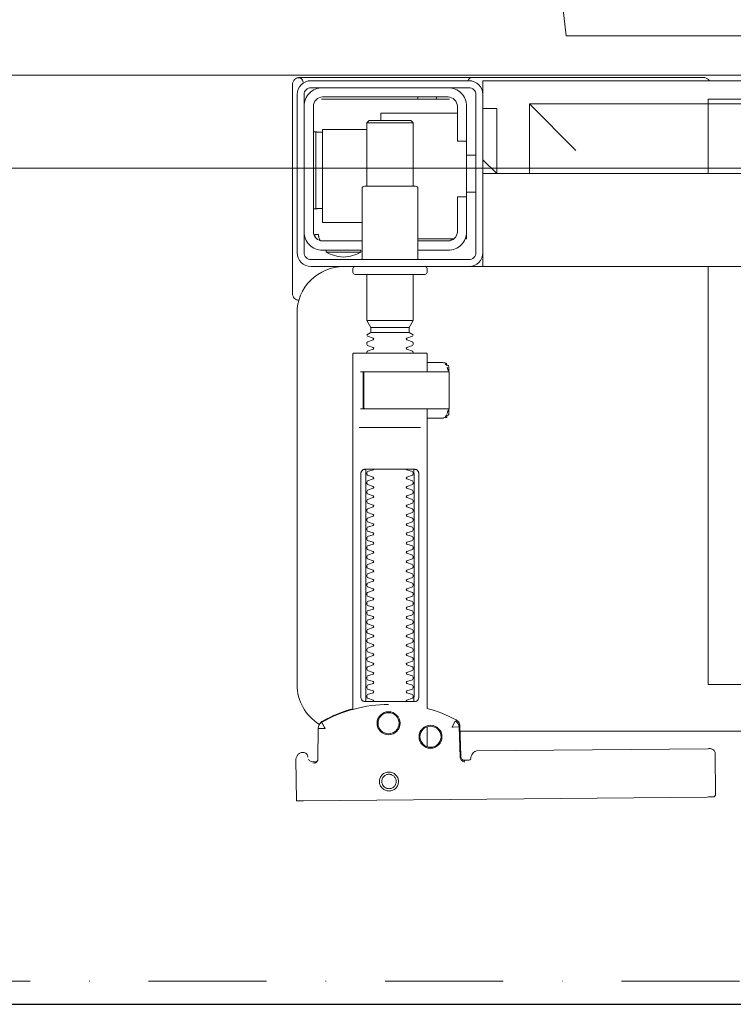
# Model space of a CAD drawing. Header units: millimetres. Extents: x -1893473 to 942156, y -568027 to 942944.
# Tile 204 of 256: x 152219 to 152373, y -464744 to -464532. Entities that reach past the tile are written whole.
import ezdxf
from ezdxf.enums import TextEntityAlignment as Align

# ---------------------------------------------------------------- set-up
doc = ezdxf.new("R2010")
doc.units = ezdxf.units.MM
doc.header["$LTSCALE"] = 0.2
doc.linetypes.add('DASHDOT', pattern=[25.4, 12.7, -6.35, 0, -6.35])
doc.layers.get('0').update_dxf_attribs({"lineweight": 0})
for name, color, linetype, lineweight in [('!! 0_ Istn-sciany', 7, 'Continuous', 30), ('!! 0_Opis_pom', 9, 'Continuous', 13), ('!! 0_Osie', 1, 'DASHDOT', 13), ('!! 1_OPIS POM NOWE', 140, 'Continuous', 5), ('!! 2 ZABUDOWA GK-MDF', 54, 'Continuous', 13), ('!! 2_wypos-sanitarne', 240, 'Continuous', 9), ('P-Opis nadproża', 150, 'Continuous', 9), ('P-Osie', 1, 'DASHDOT', 18)]:
    doc.layers.add(name, color=color, linetype=linetype, lineweight=lineweight)
doc.layers.add('!!_@ wypos sanit nd', color=7, linetype='Continuous', lineweight=0, plot=False)
doc.styles.add('ARIAL', font='tahoma.ttf')

# ---------------------------------------------------------------- blocks, each defined once
blk = doc.blocks.new('A$C5ec76950')
at = {"lineweight": 0}
for p, q in [((-142.1, 0), (142.1, 0)), ((142.1, 0), (171.53, -257.05))]:
    blk.add_line(p, q, dxfattribs=at)
blk = doc.blocks.new('A$Cff2eaf8b')
for points in [[(0.16424, 0.07378), (0.16327, 0.07377), (0.16304, 0.07374), (0.16282, 0.07366), (0.16262, 0.07353), (0.16265, 0.07357), (0.16258, 0.07337), (0.16257, 0.07317, -0.157432), (0.16238, 0.07258), (0.1621, 0.07218, -0.241147), (0.16129, 0.07175), (0.1115, 0.07128), (0.11133, 0.07127), (0.11119, 0.07127), (0.11107, 0.07127), (0.11094, 0.07128), (0.11078, 0.0713), (0.11062, 0.07135), (0.11047, 0.07143), (0.11033, 0.07153), (0.11022, 0.07165), (0.11012, 0.07179), (0.11005, 0.07194), (0.11001, 0.0721), (0.10999, 0.07227), (0.10995, 0.08127), (0.11022, 0.08166)], [(0.19647, 0.0744), (0.19626, 0.07438), (0.19604, 0.0743), (0.19585, 0.07417), (0.19566, 0.07396, 0.132231), (0.19551, 0.07346), (0.19546, 0.06691)], [(0.19768, 0.0731, 0.415336), (0.19869, 0.07211)], [(0.19885, 0.07212), (0.19898, 0.07212), (0.19912, 0.07213), (0.19927, 0.07216), (0.1994, 0.07222), (0.19953, 0.07229), (0.19965, 0.07238), (0.19975, 0.07248), (0.20007, 0.07294, 0.158481), (0.20025, 0.07353)], [(0.18031, 0.06175, 0.125713), (0.19466, 0.06556, 0.121439), (0.19519, 0.06605, -0.262119), (0.2, 0.0575), (0.2, -0.0225, -0.414214), (0.19, -0.0325), (0.18751, -0.0325, 0.405519), (0.188, -0.032), (0.188, -0.0313, 0.414214), (0.1875, -0.0308), (0.1725, -0.0308, 0.414214), (0.172, -0.0313), (0.172, -0.032, 0.405519), (0.17249, -0.0325, 0.001664), (0.15993, -0.0325)], [(0.172, -0.00986), (0.172, -0.01366, 0.414214), (0.1722, -0.01386), (0.18462, -0.01386), (0.1878, -0.01386, 0.414214), (0.188, -0.01366), (0.188, 0.06267), (0.18885, 0.06292), (0.18969, 0.06319), (0.19052, 0.0635), (0.19134, 0.06382), (0.19215, 0.06417), (0.19295, 0.06454), (0.19374, 0.06494), (0.19456, 0.06538), (0.19464, 0.06544), (0.19473, 0.0655), (0.19481, 0.06557), (0.19488, 0.06564), (0.19495, 0.06572), (0.19502, 0.06581)], [(0.17647, 0.01114, 0.182836), (0.17636, 0.01123), (0.17515, 0.01163, 0.050055), (0.175, 0.0119), (0.175, 0.01218, 0.050055), (0.17515, 0.01244), (0.17636, 0.01285, 0.719897), (0.17636, 0.01323), (0.17515, 0.01363, 0.050055), (0.175, 0.0139), (0.175, 0.01418, 0.050055), (0.17515, 0.01444), (0.17636, 0.01485, 0.719897), (0.17636, 0.01523), (0.17515, 0.01563, 0.050055), (0.175, 0.0159), (0.175, 0.01618, 0.050055), (0.17515, 0.01644), (0.17636, 0.01685, 0.719897), (0.17636, 0.01723), (0.17515, 0.01763, 0.050055), (0.175, 0.0179), (0.175, 0.01818, 0.050055), (0.17515, 0.01844), (0.17636, 0.01885, 0.719897), (0.17636, 0.01923), (0.17515, 0.01963, 0.050055), (0.175, 0.0199), (0.175, 0.02018, 0.050055), (0.17515, 0.02044), (0.17636, 0.02085, 0.719897), (0.17636, 0.02123), (0.17515, 0.02163, 0.050055), (0.175, 0.0219), (0.175, 0.02218, 0.050055), (0.17515, 0.02244), (0.17636, 0.02285, 0.719897), (0.17636, 0.02323), (0.17515, 0.02363, 0.050055), (0.175, 0.0239), (0.175, 0.02418, 0.050055), (0.17515, 0.02444), (0.17636, 0.02485, 0.719897), (0.17636, 0.02523), (0.17515, 0.02563, 0.050055), (0.175, 0.0259), (0.175, 0.02618, 0.050055), (0.17515, 0.02644), (0.17636, 0.02685, 0.719897), (0.17636, 0.02723), (0.17515, 0.02763, 0.050055), (0.175, 0.0279), (0.175, 0.02818, 0.050055), (0.17515, 0.02844), (0.17636, 0.02885, 0.719897), (0.17636, 0.02923), (0.17515, 0.02963, 0.050055), (0.175, 0.0299), (0.175, 0.03018, 0.050055), (0.17515, 0.03044), (0.17636, 0.03085, 0.719897), (0.17636, 0.03123), (0.17515, 0.03163, 0.050055), (0.175, 0.0319), (0.175, 0.03218, 0.050055), (0.17515, 0.03244), (0.17636, 0.03285, 0.719897), (0.17636, 0.03323), (0.17515, 0.03363, 0.050055), (0.175, 0.0339), (0.175, 0.03418, 0.050055), (0.17515, 0.03444), (0.17636, 0.03485, 0.719897), (0.17636, 0.03523), (0.17515, 0.03563, 0.050055), (0.175, 0.0359), (0.175, 0.03618, 0.050055), (0.17515, 0.03644), (0.17636, 0.03685, 0.719897), (0.17636, 0.03723), (0.17515, 0.03763, 0.050055), (0.175, 0.0379), (0.175, 0.03818, 0.050055), (0.17515, 0.03844), (0.17636, 0.03885, 0.719897), (0.17636, 0.03923), (0.17515, 0.03963, 0.050055), (0.175, 0.0399), (0.175, 0.04018, 0.050055), (0.17515, 0.04044), (0.17636, 0.04085, 0.719897), (0.17636, 0.04123), (0.17515, 0.04163, 0.050055), (0.175, 0.0419), (0.175, 0.04218, 0.050055), (0.17515, 0.04244), (0.17636, 0.04285, 0.719897), (0.17636, 0.04323), (0.17515, 0.04363, 0.050055), (0.175, 0.0439), (0.175, 0.04418, 0.050055), (0.17515, 0.04444), (0.17636, 0.04485, 0.719897), (0.17636, 0.04523), (0.17515, 0.04563, 0.050055), (0.175, 0.0459), (0.175, 0.04618, 0.050055), (0.17515, 0.04644), (0.17636, 0.04685, 0.719897), (0.17636, 0.04723), (0.17515, 0.04763, 0.050055), (0.175, 0.0479), (0.175, 0.04818, 0.050055), (0.17515, 0.04844), (0.17636, 0.04885, 0.719897), (0.17636, 0.04923), (0.17515, 0.04963, 0.050055), (0.175, 0.0499), (0.175, 0.05018, 0.050055), (0.17515, 0.05044), (0.17636, 0.05085, 0.719897), (0.17636, 0.05123), (0.17515, 0.05163, 0.050055), (0.175, 0.0519), (0.175, 0.05218, 0.050055), (0.17515, 0.05244), (0.17636, 0.05285, 0.719897), (0.17636, 0.05323), (0.17515, 0.05363, 0.050055), (0.175, 0.0539), (0.175, 0.05418, 0.050055), (0.17515, 0.05444), (0.17636, 0.05485, 0.719897), (0.17636, 0.05523), (0.17515, 0.05563, 0.050055), (0.175, 0.0559), (0.175, 0.05618, 0.050055), (0.17515, 0.05644), (0.17636, 0.05685, 0.719897), (0.17636, 0.05723), (0.17515, 0.05763, 0.050055), (0.175, 0.0579), (0.175, 0.05818, 0.050055), (0.17515, 0.05844), (0.17636, 0.05885, 0.719897), (0.17636, 0.05923), (0.17515, 0.05963, 0.050055), (0.175, 0.0599), (0.175, 0.06018, 0.050055), (0.17515, 0.06044), (0.17636, 0.06085, 0.474594), (0.17647, 0.06114)], [(0.18353, 0.06114, 0.474594), (0.18364, 0.06085), (0.18485, 0.06044, 0.050055), (0.185, 0.06018), (0.185, 0.0599, 0.050055), (0.18485, 0.05963), (0.18364, 0.05923, 0.719897), (0.18364, 0.05885), (0.18485, 0.05844, 0.050055), (0.185, 0.05818), (0.185, 0.0579, 0.050055), (0.18485, 0.05763), (0.18364, 0.05723, 0.719897), (0.18364, 0.05685), (0.18485, 0.05644, 0.050055), (0.185, 0.05618), (0.185, 0.0559, 0.050055), (0.18485, 0.05563), (0.18364, 0.05523, 0.719897), (0.18364, 0.05485), (0.18485, 0.05444, 0.050055), (0.185, 0.05418), (0.185, 0.0539, 0.050055), (0.18485, 0.05363), (0.18364, 0.05323, 0.719897), (0.18364, 0.05285), (0.18485, 0.05244, 0.050055), (0.185, 0.05218), (0.185, 0.0519, 0.050055), (0.18485, 0.05163), (0.18364, 0.05123, 0.719897), (0.18364, 0.05085), (0.18485, 0.05044, 0.050055), (0.185, 0.05018), (0.185, 0.0499, 0.050055), (0.18485, 0.04963), (0.18364, 0.04923, 0.719897), (0.18364, 0.04885), (0.18485, 0.04844, 0.050055), (0.185, 0.04818), (0.185, 0.0479, 0.050055), (0.18485, 0.04763), (0.18364, 0.04723, 0.719897), (0.18364, 0.04685), (0.18485, 0.04644, 0.050055), (0.185, 0.04618), (0.185, 0.0459, 0.050055), (0.18485, 0.04563), (0.18364, 0.04523, 0.719897), (0.18364, 0.04485), (0.18485, 0.04444, 0.050055), (0.185, 0.04418), (0.185, 0.0439, 0.050055), (0.18485, 0.04363), (0.18364, 0.04323, 0.719897), (0.18364, 0.04285), (0.18485, 0.04244, 0.050055), (0.185, 0.04218), (0.185, 0.0419, 0.050055), (0.18485, 0.04163), (0.18364, 0.04123, 0.719897), (0.18364, 0.04085), (0.18485, 0.04044, 0.050055), (0.185, 0.04018), (0.185, 0.0399, 0.050055), (0.18485, 0.03963), (0.18364, 0.03923, 0.719897), (0.18364, 0.03885), (0.18485, 0.03844, 0.050055), (0.185, 0.03818), (0.185, 0.0379, 0.050055), (0.18485, 0.03763), (0.18364, 0.03723, 0.719897), (0.18364, 0.03685), (0.18485, 0.03644, 0.050055), (0.185, 0.03618), (0.185, 0.0359, 0.050055), (0.18485, 0.03563), (0.18364, 0.03523, 0.719897), (0.18364, 0.03485), (0.18485, 0.03444, 0.050055), (0.185, 0.03418), (0.185, 0.0339, 0.050055), (0.18485, 0.03363), (0.18364, 0.03323, 0.719897), (0.18364, 0.03285), (0.18485, 0.03244, 0.050055), (0.185, 0.03218), (0.185, 0.0319, 0.050055), (0.18485, 0.03163), (0.18364, 0.03123, 0.719897), (0.18364, 0.03085), (0.18485, 0.03044, 0.050055), (0.185, 0.03018), (0.185, 0.0299, 0.050055), (0.18485, 0.02963), (0.18364, 0.02923, 0.719897), (0.18364, 0.02885), (0.18485, 0.02844, 0.050055), (0.185, 0.02818), (0.185, 0.0279, 0.050055), (0.18485, 0.02763), (0.18364, 0.02723, 0.719897), (0.18364, 0.02685), (0.18485, 0.02644, 0.050055), (0.185, 0.02618), (0.185, 0.0259, 0.050055), (0.18485, 0.02563), (0.18364, 0.02523, 0.719897), (0.18364, 0.02485), (0.18485, 0.02444, 0.050055), (0.185, 0.02418), (0.185, 0.0239, 0.050055), (0.18485, 0.02363), (0.18364, 0.02323, 0.719897), (0.18364, 0.02285), (0.18485, 0.02244, 0.050055), (0.185, 0.02218), (0.185, 0.0219, 0.050055), (0.18485, 0.02163), (0.18364, 0.02123, 0.719897), (0.18364, 0.02085), (0.18485, 0.02044, 0.050055), (0.185, 0.02018), (0.185, 0.0199, 0.050055), (0.18485, 0.01963), (0.18364, 0.01923, 0.719897), (0.18364, 0.01885), (0.18485, 0.01844, 0.050055), (0.185, 0.01818), (0.185, 0.0179, 0.050055), (0.18485, 0.01763), (0.18364, 0.01723, 0.719897), (0.18364, 0.01685), (0.18485, 0.01644, 0.050055), (0.185, 0.01618), (0.185, 0.0159, 0.050055), (0.18485, 0.01563), (0.18364, 0.01523, 0.719897), (0.18364, 0.01485), (0.18485, 0.01444, 0.050055), (0.185, 0.01418), (0.185, 0.0139, 0.050055), (0.18485, 0.01363), (0.18364, 0.01323, 0.719897), (0.18364, 0.01285), (0.18485, 0.01244, 0.050055), (0.185, 0.01218), (0.185, 0.0119, 0.050055), (0.18485, 0.01163), (0.18364, 0.01123, 0.182836), (0.18353, 0.01114)], [(0.18575, -0.00966), (0.18575, -0.00207), (0.18572, -0.00196), (0.18564, -0.00189), (0.18554, -0.00186), (0.18565, -0.00188), (0.18573, -0.00194), (0.18577, -0.00204), (0.18577, -0.00966), (0.18574, -0.00977), (0.18566, -0.00984), (0.18547, -0.00986), (0.18558, -0.00981), (0.18563, -0.00966), (0.18563, -0.00206), (0.18557, -0.00191), (0.18547, -0.00186), (0.16743, -0.00186, 0.414214), (0.16723, -0.00206), (0.16723, -0.00966, 0.414214), (0.16743, -0.00986), (0.18547, -0.00986)], [(0.18555, -0.00986, 0.414213), (0.18575, -0.00966), (0.18575, -0.00207), (0.18575, -0.00966), (0.18572, -0.00977), (0.18564, -0.00984), (0.18554, -0.00986)], [(0.175, -0.01382), (0.175, -0.01406, -0.050055), (0.17515, -0.01432), (0.17636, -0.01473, -0.719897), (0.17636, -0.01511), (0.17515, -0.01552, -0.050055), (0.175, -0.01578), (0.175, -0.01606, -0.050055), (0.17515, -0.01632), (0.17636, -0.01673, -0.719897), (0.17636, -0.01711), (0.17515, -0.01752, -0.050055), (0.175, -0.01778), (0.1759, -0.0183), (0.1759, -0.01936), (0.175, -0.02092), (0.175, -0.0308)], [(0.185, -0.01382), (0.185, -0.01406, 0.050055), (0.18485, -0.01432), (0.18364, -0.01473, 0.719897), (0.18364, -0.01511), (0.18485, -0.01552, 0.050055), (0.185, -0.01578), (0.185, -0.01606, 0.050055), (0.18485, -0.01632), (0.18364, -0.01673, 0.719897), (0.18364, -0.01711), (0.18485, -0.01752, 0.050055), (0.185, -0.01778), (0.1841, -0.0183), (0.1841, -0.01936), (0.185, -0.02092), (0.185, -0.0308)], [(0.2001, -0.02534, 0.126559), (0.19961, -0.02525)], [(0.20099, -0.02671, 0.198909), (0.20055, -0.02564, 0.091301), (0.2001, -0.02534)], [(0.16379, -0.0385), (0.1635, -0.0385), (0.1635, -0.04, -0.414214), (0.1675, -0.036), (0.174, -0.036)], [(0.174, -0.034), (0.174, -0.0493, 0.414214), (0.1745, -0.0498), (0.1855, -0.0498, 0.414214), (0.186, -0.0493), (0.186, -0.034)], [(0.19375, -0.03562, 0.119096), (0.19, -0.03454, 0.119096), (0.18625, -0.03562)], [(0.19375, -0.036), (0.19375, -0.03562), (0.18625, -0.03562), (0.18625, -0.036), (0.1945, -0.036, -0.414214), (0.1985, -0.04)], [(0.174, -0.038), (0.1675, -0.038, 0.414214), (0.1655, -0.04), (0.1655, -0.0475), (0.1635, -0.0475), (0.1635, -0.067, 0.414214), (0.1675, -0.071)], [(0.1635, -0.0595), (0.1655, -0.0595), (0.1655, -0.067, 0.414214), (0.1675, -0.069), (0.1945, -0.069, 0.414214), (0.1965, -0.067), (0.1965, -0.04, 0.414214), (0.1945, -0.038), (0.186, -0.038)], [(0.1945, -0.04497), (0.19515, -0.04496), (0.19542, -0.04496), (0.1956, -0.04496), (0.19566, -0.04496, 0.116465), (0.19589, -0.0449), (0.196, -0.04485), (0.196, -0.06155), (0.19589, -0.0615, 0.116465), (0.19566, -0.06144), (0.19542, -0.06144), (0.19515, -0.06144), (0.1945, -0.06143)], [(0.1945, -0.071, 0.414214), (0.1985, -0.067)], [(0.2001, -0.07306, 0.091301), (0.20055, -0.07276, 0.198909), (0.20099, -0.0717)], [(0.11124, -0.0725), (0.11142, -0.07274), (0.11165, -0.07293), (0.11192, -0.07308), (0.1122, -0.07317), (0.1125, -0.0732), (0.1623, -0.0732, 0.326231), (0.16325, -0.0725)], [(0.1987, -0.07216, 0.000114), (0.1987, -0.07216, 0.517015), (0.20003, -0.07309), (0.19993, -0.07313), (0.19983, -0.07315), (0.19971, -0.07318), (0.19958, -0.07319), (0.19948, -0.07319), (0.19903, -0.07319), (0.19841, -0.07319), (0.19771, -0.07319), (0.16427, -0.07319), (0.16392, -0.07319), (0.16356, -0.07319), (0.16323, -0.07319), (0.16293, -0.07319), (0.16269, -0.07319), (0.16249, -0.07319), (0.16236, -0.07319)]]:
    blk.add_lwpolyline(points, format="xyb")
for points in [[(0.19864, 0.08252), (0.11173, 0.08169)], [(0.20013, 0.08252), (0.20025, 0.07353)], [(0.16386, 0.07389), (0.16409, 0.07384), (0.16425, 0.07378), (0.1644, 0.07368), (0.16452, 0.07356), (0.16463, 0.07342), (0.16471, 0.07326), (0.16476, 0.07309), (0.16478, 0.07292), (0.16496, 0.06636), (0.16497, 0.06624), (0.16498, 0.06614), (0.165, 0.06604), (0.16503, 0.06594), (0.16507, 0.06584), (0.16511, 0.06575), (0.16516, 0.06566), (0.16521, 0.06557), (0.16527, 0.06549), (0.16534, 0.0654), (0.16542, 0.06533), (0.1655, 0.06526), (0.16558, 0.06519), (0.16567, 0.06513), (0.16576, 0.06508), (0.16651, 0.0647), (0.16726, 0.06433), (0.16803, 0.06399), (0.16881, 0.06367), (0.1696, 0.06337), (0.17039, 0.06309), (0.17119, 0.06284), (0.172, 0.0626), (0.172, -0.00186)], [(0.1651, 0.06653), (0.16492, 0.07312), (0.1649, 0.07329), (0.16485, 0.07345), (0.16478, 0.07361), (0.16467, 0.07374), (0.16455, 0.07386), (0.16441, 0.07396), (0.16425, 0.07403), (0.16409, 0.07408), (0.16391, 0.07409)], [(0.19757, 0.07355), (0.19749, 0.07368), (0.19738, 0.0738), (0.19726, 0.0739), (0.19713, 0.07399), (0.19698, 0.07405), (0.19683, 0.07408), (0.19667, 0.07409), (0.19577, 0.07408)], [(0.172, 0.07087), (0.172, 0.06656)], [(0.16493, 0.0675), (-0.16477, 0.0675)], [(0.17483, 0.06014), (0.17483, 0.01214)], [(0.18523, 0.01214), (0.18523, 0.06014)], [(-0.11847, -0.0325), (-0.11847, 0.0575), (0.11153, 0.0575), (0.11153, -0.0325)], [(0.18662, 0.00214), (0.17345, 0.00214)], [(0.16811, -0.00015), (0.16776, -0.00056), (0.16776, -0.00022), (0.16779, -0.00011), (0.16786, -0.00004), (0.16797, 0), (0.1681, 0.00001), (0.16822, 0.00001), (0.16841, 0.00003), (0.16887, 0.00014), (0.172, 0.00014)], [(0.16848, 0.00006), (0.16856, 0.00012), (0.16876, 0.00014)], [(0.16732, -0.0019), (0.16732, -0.00074), (0.16736, -0.00062), (0.16746, -0.00054), (0.16767, -0.00049)], [(0.16751, -0.00165), (0.16754, -0.00139), (0.16766, -0.00086)], [(0.17371, -0.00186), (0.18481, -0.00186), (0.18637, -0.00186)], [(0.16767, -0.01124), (0.16755, -0.01122), (0.16746, -0.01119), (0.16737, -0.01112), (0.16732, -0.01098), (0.16732, -0.00983)], [(0.16766, -0.01087), (0.16754, -0.01033), (0.16751, -0.01008)], [(0.18558, -0.00986), (0.18637, -0.00986)], [(0.172, -0.01186), (0.16887, -0.01186), (0.16841, -0.01176), (0.16831, -0.01174), (0.16819, -0.01174), (0.16806, -0.01173), (0.16794, -0.01172), (0.16783, -0.01166), (0.16776, -0.01151), (0.16776, -0.01117), (0.16811, -0.01157)], [(0.16876, -0.01186), (0.16866, -0.01186), (0.16848, -0.01178)], [(0.1759, -0.0183), (0.1841, -0.0183)], [(0.185, -0.02092), (0.175, -0.02092)], [(0.1841, -0.01936), (0.1759, -0.01936)], [(0.19962, -0.02522), (0.19976, -0.02523), (0.19987, -0.02526), (0.20001, -0.0253)], [(0.20099, -0.02671), (0.20099, -0.0717)], [(-0.16, -0.0355), (-0.16, -0.0325), (0.16, -0.0325), (0.16, -0.0355)], [(0.16, -0.0485), (0.16, -0.0365)], [(0.167, -0.03806), (0.16693, -0.03815), (0.16687, -0.03825), (0.16681, -0.03837), (0.16675, -0.0385)], [(0.19499, -0.03806), (0.19506, -0.03814), (0.19512, -0.03823), (0.19517, -0.03833), (0.19521, -0.03842), (0.19525, -0.03853), (0.19528, -0.03863), (0.19531, -0.03874), (0.19533, -0.03885), (0.19535, -0.03896), (0.19537, -0.03907), (0.19538, -0.03917), (0.19539, -0.03927), (0.19537, -0.03937), (0.19547, -0.0394), (0.19557, -0.0394), (0.19567, -0.0394), (0.19578, -0.0394), (0.19589, -0.0394), (0.19612, -0.0394), (0.19616, -0.0393), (0.19615, -0.03919), (0.19613, -0.03907), (0.19609, -0.03894), (0.19605, -0.03882), (0.19594, -0.03861)], [(0.1635, -0.0475), (0.1635, -0.04)], [(0.174, -0.0385), (0.16618, -0.0385)], [(0.186, -0.042), (0.1945, -0.042), (0.1945, -0.062), (0.185, -0.062)], [(0.19591, -0.04489), (0.19602, -0.04489), (0.19615, -0.04489), (0.19632, -0.04489), (0.1965, -0.04489)], [(0.1615, -0.0485), (0.1635, -0.0485)], [(0.175, -0.0498), (0.175, -0.06346), (0.1755, -0.06396), (0.1845, -0.06396), (0.185, -0.06346), (0.185, -0.0498)], [(0.16, -0.0555), (0.157, -0.0525), (0.16, -0.0525), (-0.16, -0.0525), (-0.157, -0.0525), (-0.16, -0.0555)], [(0.11153, -0.0525), (0.11153, -0.0675), (0.15, -0.0675)], [(0.14, -0.0575), (0.15, -0.0675), (0.15, -0.0525)], [(0.16, -0.0665), (0.157, -0.0665), (0.157, -0.0525)], [(0.1615, -0.0565), (0.1635, -0.0565)], [(0.185, -0.06346), (0.175, -0.06346)], [(0.1965, -0.06151), (0.19632, -0.06151), (0.19615, -0.06151), (0.19602, -0.06151), (0.19591, -0.06151)], [(0.1655, -0.0655), (0.182, -0.0655), (0.182, -0.06396)], [(0.16, -0.0695), (0.16, -0.0725), (0.03305, -0.0725)], [(0.16721, -0.0685), (0.19466, -0.0685), (0.19478, -0.0685)], [(0.17, -0.069), (0.17, -0.0685)], [(0.174, -0.069), (0.174, -0.0685)]]:
    blk.add_lwpolyline(points)
for points in [[(0.18024, 0.0763), (0.18044, 0.07631), (0.18064, 0.07634), (0.18083, 0.07639), (0.18102, 0.07646), (0.1812, 0.07655), (0.18138, 0.07665), (0.18154, 0.07677), (0.18168, 0.07691), (0.18182, 0.07706), (0.18193, 0.07722), (0.18204, 0.0774), (0.18212, 0.07758), (0.18219, 0.07777), (0.18223, 0.07796), (0.18226, 0.07816), (0.18227, 0.07836), (0.18226, 0.07857), (0.18223, 0.07876), (0.18217, 0.07896), (0.18211, 0.07915), (0.18202, 0.07933), (0.18191, 0.0795), (0.18179, 0.07966), (0.18165, 0.07981), (0.1815, 0.07994), (0.18134, 0.08006), (0.18117, 0.08016), (0.18099, 0.08024), (0.1808, 0.08031), (0.1806, 0.08036), (0.1804, 0.08038), (0.1802, 0.08039), (0.18, 0.08038), (0.1798, 0.08035), (0.17961, 0.0803), (0.17942, 0.08023), (0.17924, 0.08014), (0.17907, 0.08004), (0.17891, 0.07992), (0.17876, 0.07978), (0.17863, 0.07963), (0.17851, 0.07947), (0.17841, 0.07929), (0.17832, 0.07911), (0.17826, 0.07892), (0.17821, 0.07872), (0.17818, 0.07853), (0.17817, 0.07832), (0.17819, 0.07812), (0.17822, 0.07793), (0.17827, 0.07773), (0.17834, 0.07754), (0.17842, 0.07736), (0.17853, 0.07719), (0.17865, 0.07703), (0.17879, 0.07688), (0.17894, 0.07675), (0.1791, 0.07663), (0.17927, 0.07653), (0.17946, 0.07645), (0.17965, 0.07638), (0.17984, 0.07633), (0.18004, 0.07631)], [(0.18023, 0.07679), (0.18038, 0.0768), (0.18053, 0.07682), (0.18068, 0.07686), (0.18082, 0.07691), (0.18096, 0.07698), (0.18109, 0.07706), (0.18121, 0.07715), (0.18132, 0.07725), (0.18143, 0.07737), (0.18151, 0.07749), (0.18159, 0.07762), (0.18166, 0.07776), (0.18171, 0.0779), (0.18174, 0.07805), (0.18176, 0.0782), (0.18177, 0.07835), (0.18176, 0.0785), (0.18174, 0.07866), (0.1817, 0.0788), (0.18164, 0.07895), (0.18158, 0.07908), (0.1815, 0.07921), (0.18141, 0.07933), (0.1813, 0.07944), (0.18119, 0.07955), (0.18107, 0.07964), (0.18093, 0.07971), (0.1808, 0.07978), (0.18065, 0.07983), (0.18051, 0.07986), (0.18036, 0.07988), (0.1802, 0.07989), (0.18005, 0.07988), (0.1799, 0.07986), (0.17975, 0.07982), (0.17961, 0.07976), (0.17947, 0.0797), (0.17935, 0.07962), (0.17922, 0.07953), (0.17911, 0.07942), (0.17901, 0.07931), (0.17892, 0.07919), (0.17884, 0.07906), (0.17878, 0.07892), (0.17873, 0.07877), (0.1787, 0.07863), (0.17867, 0.07848), (0.17867, 0.07832), (0.17868, 0.07817), (0.1787, 0.07802), (0.17874, 0.07787), (0.17879, 0.07773), (0.17886, 0.07759), (0.17894, 0.07746), (0.17903, 0.07734), (0.17913, 0.07723), (0.17925, 0.07713), (0.17937, 0.07704), (0.1795, 0.07696), (0.17964, 0.0769), (0.17978, 0.07685), (0.17993, 0.07682), (0.18008, 0.07679)], [(0.16587, 0.06536), (0.16582, 0.06538), (0.16577, 0.06542), (0.16573, 0.06545), (0.16568, 0.06549), (0.16563, 0.06553), (0.16558, 0.06558), (0.16553, 0.06563), (0.16548, 0.06568), (0.16544, 0.06573), (0.1654, 0.06579), (0.16536, 0.06585), (0.16532, 0.06591), (0.16529, 0.06597), (0.16526, 0.06603), (0.16523, 0.0661), (0.16521, 0.06616), (0.16519, 0.06623), (0.16517, 0.06629), (0.16515, 0.06636), (0.16514, 0.06642), (0.16514, 0.06648), (0.16513, 0.06654), (0.16513, 0.06659), (0.16518, 0.06661), (0.16643, 0.06666), (0.16648, 0.06666), (0.16654, 0.06666), (0.16659, 0.06668), (0.16664, 0.06665), (0.16661, 0.06661), (0.16658, 0.06656), (0.16655, 0.06651), (0.16652, 0.06645), (0.16594, 0.06536)], [(0.18533, 0.06114), (0.18541, 0.06113), (0.1855, 0.06112), (0.18559, 0.06111), (0.18567, 0.06108), (0.18575, 0.06105), (0.18583, 0.06101), (0.18591, 0.06096), (0.18597, 0.0609), (0.18604, 0.06084), (0.18609, 0.06076), (0.18615, 0.06068), (0.18619, 0.06058), (0.18623, 0.06048), (0.18625, 0.06037), (0.18627, 0.06025), (0.18628, 0.06014), (0.18628, 0.01214), (0.18627, 0.01202), (0.18625, 0.01191), (0.18623, 0.0118), (0.18619, 0.01169), (0.18615, 0.0116), (0.18609, 0.01151), (0.18604, 0.01144), (0.18597, 0.01137), (0.18591, 0.01131), (0.18583, 0.01126), (0.18575, 0.01122), (0.18567, 0.01119), (0.18559, 0.01117), (0.1855, 0.01115), (0.18541, 0.01114), (0.18533, 0.01114), (0.17475, 0.01114), (0.17466, 0.01114), (0.17457, 0.01115), (0.17449, 0.01117), (0.1744, 0.01119), (0.17432, 0.01122), (0.17424, 0.01126), (0.17416, 0.01131), (0.17409, 0.01137), (0.17403, 0.01144), (0.17397, 0.01151), (0.17392, 0.0116), (0.17387, 0.01169), (0.17384, 0.0118), (0.17381, 0.01191), (0.17379, 0.01202), (0.17379, 0.01214), (0.17379, 0.06014), (0.17379, 0.06025), (0.17381, 0.06037), (0.17384, 0.06048), (0.17387, 0.06058), (0.17392, 0.06068), (0.17397, 0.06076), (0.17403, 0.06084), (0.17409, 0.0609), (0.17416, 0.06096), (0.17424, 0.06101), (0.17432, 0.06105), (0.1744, 0.06108), (0.17449, 0.06111), (0.17457, 0.06112), (0.17466, 0.06113), (0.17475, 0.06114)], [(-0.11847, -0.0685), (0.11153, -0.0685), (0.11153, -0.0675), (-0.11847, -0.0675)]]:
    blk.add_lwpolyline(points, close=True)
for points in [[(0.19546, 0.0669), (0.19546, 0.0669), (0.19546, 0.0669), (0.19546, 0.06691), (0.19546, 0.06691), (0.19546, 0.06691), (0.19546, 0.06691), (0.19546, 0.06691), (0.19546, 0.06691), (0.19546, 0.06691), (0.19546, 0.06691), (0.19546, 0.06691), (0.19546, 0.06691), (0.19546, 0.06691), (0.19546, 0.06691), (0.19546, 0.06691), (0.19546, 0.06691), (0.19546, 0.06691), (0.19546, 0.06691), (0.19546, 0.06691), (0.19546, 0.0669), (0.19546, 0.0669), (0.19546, 0.0669), (0.19546, 0.0669), (0.19546, 0.0669), (0.19546, 0.0669), (0.19546, 0.0669), (0.19546, 0.0669), (0.19546, 0.0669), (0.19546, 0.0669), (0.19546, 0.0669), (0.19546, 0.0669), (0.19546, 0.0669), (0.19546, 0.0669), (0.19546, 0.0669), (0.19546, 0.0669), (0.19545, 0.0669), (0.19545, 0.06691), (0.19545, 0.06691), (0.19545, 0.06691), (0.19545, 0.06691), (0.19545, 0.06691), (0.19545, 0.06691), (0.19545, 0.06691), (0.19545, 0.06691), (0.19544, 0.06691), (0.19544, 0.06691), (0.19544, 0.0669), (0.19544, 0.0669), (0.19544, 0.0669), (0.19543, 0.0669), (0.19543, 0.0669), (0.19543, 0.0669), (0.19543, 0.0669), (0.19543, 0.0669), (0.19543, 0.0669), (0.19543, 0.0669), (0.19542, 0.0669), (0.19542, 0.0669), (0.19542, 0.0669), (0.19542, 0.0669), (0.19542, 0.0669), (0.19541, 0.0669), (0.19541, 0.0669), (0.19541, 0.0669), (0.19541, 0.0669), (0.19541, 0.0669), (0.1954, 0.0669), (0.1954, 0.0669), (0.1954, 0.0669), (0.19539, 0.0669), (0.19539, 0.0669), (0.19539, 0.0669), (0.19537, 0.06691), (0.19537, 0.06691), (0.19537, 0.06691), (0.19536, 0.06691), (0.19536, 0.06691), (0.19535, 0.06691), (0.19535, 0.06691), (0.19534, 0.06691), (0.19534, 0.06691), (0.19533, 0.06691), (0.19533, 0.06691), (0.19532, 0.06691), (0.19532, 0.06691), (0.19531, 0.06691), (0.19531, 0.06691), (0.1953, 0.06691), (0.19529, 0.06691), (0.19529, 0.06691), (0.19528, 0.06691), (0.19527, 0.06691), (0.19527, 0.06691), (0.19526, 0.06691), (0.19525, 0.06691), (0.19524, 0.06691), (0.19523, 0.06691), (0.19523, 0.06691), (0.19522, 0.06691), (0.19521, 0.06691), (0.1952, 0.06691), (0.19519, 0.06691), (0.19518, 0.06691), (0.19517, 0.06691), (0.19516, 0.06691), (0.19515, 0.06691), (0.19514, 0.06691), (0.19513, 0.06691), (0.19512, 0.06691), (0.19511, 0.06691), (0.1951, 0.06691), (0.19509, 0.06691), (0.19508, 0.06691), (0.19507, 0.06691), (0.19506, 0.06691), (0.19505, 0.06691), (0.19504, 0.06691), (0.19503, 0.06691), (0.19502, 0.06691), (0.19501, 0.06691), (0.19499, 0.06691), (0.19498, 0.06691), (0.19497, 0.06691), (0.19496, 0.06691), (0.19495, 0.06691), (0.19494, 0.06692), (0.19492, 0.06692), (0.19491, 0.06692), (0.1949, 0.06692), (0.19489, 0.06692), (0.19487, 0.06692), (0.19486, 0.06692), (0.19485, 0.06692), (0.19484, 0.06692), (0.19482, 0.06692), (0.19481, 0.06692), (0.19469, 0.06692), (0.19464, 0.06692), (0.19459, 0.06692), (0.19456, 0.06692), (0.19453, 0.06692), (0.19451, 0.06692), (0.19448, 0.06692), (0.19445, 0.06692), (0.19443, 0.06692), (0.1944, 0.06692), (0.19438, 0.06692), (0.19435, 0.06692), (0.19433, 0.06692), (0.1943, 0.06692), (0.19428, 0.06692), (0.19427, 0.06692), (0.19425, 0.06692), (0.19423, 0.06692), (0.19422, 0.06692), (0.19421, 0.06692), (0.19419, 0.06692), (0.19418, 0.06692), (0.19418, 0.06692), (0.19417, 0.06692), (0.19416, 0.06692), (0.19416, 0.06692), (0.19415, 0.06692), (0.19415, 0.06693), (0.19414, 0.06693), (0.19414, 0.06693), (0.19413, 0.06693), (0.19413, 0.06693), (0.19412, 0.06693), (0.19412, 0.06693), (0.19411, 0.06693), (0.19411, 0.06693), (0.19411, 0.06692), (0.1941, 0.06692), (0.1941, 0.06692), (0.1941, 0.06692), (0.19409, 0.06692), (0.19409, 0.06692), (0.19409, 0.06692), (0.19408, 0.06692), (0.19408, 0.06692), (0.19408, 0.06692), (0.19407, 0.06692), (0.19407, 0.06692), (0.19406, 0.06692), (0.19406, 0.06692), (0.19406, 0.06692), (0.19406, 0.06692), (0.19405, 0.06692), (0.19405, 0.06692), (0.19405, 0.06692), (0.19405, 0.06692), (0.19404, 0.06693), (0.19404, 0.06693), (0.19404, 0.06693), (0.19403, 0.06693), (0.19403, 0.06693), (0.19402, 0.06693), (0.19402, 0.06694), (0.19402, 0.06694), (0.19401, 0.06694), (0.19401, 0.06694), (0.19401, 0.06694), (0.194, 0.06694), (0.194, 0.06694), (0.194, 0.06694), (0.194, 0.06694), (0.194, 0.06694), (0.194, 0.06694), (0.19399, 0.06694), (0.19399, 0.06694), (0.19399, 0.06694), (0.19399, 0.06694), (0.19399, 0.06694), (0.19399, 0.06694), (0.19399, 0.06694), (0.19398, 0.06694), (0.19398, 0.06694), (0.19398, 0.06694), (0.19398, 0.06693), (0.19398, 0.06693), (0.19397, 0.06693), (0.19397, 0.06693), (0.19397, 0.06693), (0.19397, 0.06693), (0.19397, 0.06692), (0.19397, 0.06692), (0.19397, 0.06692), (0.19397, 0.06692), (0.19397, 0.06692), (0.19397, 0.06691), (0.19397, 0.06691), (0.19397, 0.06691), (0.19397, 0.06691), (0.19397, 0.0669), (0.19397, 0.0669), (0.19397, 0.0669), (0.19397, 0.0669), (0.19397, 0.0669), (0.19397, 0.06689), (0.19397, 0.06689), (0.19397, 0.06689), (0.19397, 0.06689), (0.19397, 0.06689), (0.19397, 0.06688), (0.19397, 0.06688), (0.19398, 0.06688), (0.19398, 0.06688), (0.19398, 0.06688), (0.19398, 0.06687), (0.19399, 0.06687), (0.19399, 0.06687), (0.19399, 0.06687), (0.194, 0.06686), (0.194, 0.06686), (0.19401, 0.06685), (0.19401, 0.06685), (0.19401, 0.06685), (0.19402, 0.06684), (0.19402, 0.06684), (0.19402, 0.06684), (0.19402, 0.06683), (0.19403, 0.06683), (0.19403, 0.06683), (0.19403, 0.06682), (0.19403, 0.06682), (0.19403, 0.06682), (0.19403, 0.06681), (0.19403, 0.06681), (0.19404, 0.06681), (0.19404, 0.06681), (0.19404, 0.0668), (0.19404, 0.0668), (0.19404, 0.0668), (0.19404, 0.06679), (0.19405, 0.06679), (0.19405, 0.06679), (0.19405, 0.06678), (0.19405, 0.06678), (0.19405, 0.06677), (0.19406, 0.06677), (0.19406, 0.06677), (0.19406, 0.06676), (0.19406, 0.06676), (0.19407, 0.06675), (0.19407, 0.06675), (0.19407, 0.06674), (0.19408, 0.06673), (0.19408, 0.06672), (0.19409, 0.06671), (0.1941, 0.0667), (0.1941, 0.06669), (0.19411, 0.06668), (0.19412, 0.06666), (0.19414, 0.06663), (0.19416, 0.06659), (0.19418, 0.06655), (0.19419, 0.06653), (0.1942, 0.06652), (0.19421, 0.0665), (0.19422, 0.06648), (0.19423, 0.06646), (0.19433, 0.06627), (0.19434, 0.06626), (0.19435, 0.06624), (0.19436, 0.06622), (0.19437, 0.06621), (0.19438, 0.06619), (0.19439, 0.06618), (0.1944, 0.06616), (0.1944, 0.06614), (0.19441, 0.06613), (0.19442, 0.06611), (0.19443, 0.0661), (0.19444, 0.06608), (0.19445, 0.06607), (0.19445, 0.06605), (0.19446, 0.06604), (0.19447, 0.06603), (0.19448, 0.06601), (0.19448, 0.066), (0.19449, 0.06598), (0.1945, 0.06597), (0.19451, 0.06596), (0.19451, 0.06595), (0.19452, 0.06593), (0.19453, 0.06592), (0.19453, 0.06591), (0.19454, 0.0659), (0.19455, 0.06588), (0.19455, 0.06587), (0.19456, 0.06586), (0.19457, 0.06585), (0.19457, 0.06584), (0.19458, 0.06583), (0.19458, 0.06582), (0.19459, 0.06581), (0.19459, 0.0658), (0.1946, 0.06579), (0.1946, 0.06578), (0.19461, 0.06577), (0.19461, 0.06576), (0.19462, 0.06575), (0.19462, 0.06574), (0.19463, 0.06573), (0.19463, 0.06572), (0.19464, 0.06572), (0.19464, 0.06571), (0.19464, 0.0657), (0.19465, 0.06569), (0.19465, 0.06569), (0.19466, 0.06568), (0.19466, 0.06567), (0.19466, 0.06567), (0.19467, 0.06566), (0.19467, 0.06566), (0.19467, 0.06565), (0.19467, 0.06565), (0.19468, 0.06564), (0.19468, 0.06564), (0.19468, 0.06564), (0.19468, 0.06563), (0.19468, 0.06563), (0.19468, 0.06563), (0.19468, 0.06563), (0.19468, 0.06563), (0.19468, 0.06562), (0.19469, 0.06562), (0.19469, 0.06562), (0.19469, 0.06562), (0.19469, 0.06562), (0.19469, 0.06562), (0.19469, 0.06562), (0.19469, 0.06561), (0.19469, 0.06561), (0.19469, 0.06561), (0.19469, 0.06561), (0.19469, 0.06561), (0.19469, 0.06561), (0.19469, 0.06561), (0.19469, 0.06561), (0.19469, 0.06561), (0.19469, 0.06561), (0.19469, 0.06561), (0.19469, 0.06561), (0.19469, 0.06561), (0.19469, 0.06561), (0.19469, 0.06561), (0.19469, 0.06561), (0.19469, 0.0656), (0.19469, 0.0656), (0.19469, 0.0656), (0.19469, 0.0656), (0.19469, 0.0656), (0.19469, 0.0656), (0.19468, 0.0656), (0.19468, 0.0656), (0.19468, 0.0656), (0.19468, 0.0656), (0.19468, 0.0656), (0.19468, 0.0656), (0.19468, 0.0656), (0.19469, 0.0656), (0.19469, 0.0656), (0.19469, 0.0656), (0.19469, 0.0656), (0.19469, 0.0656), (0.19469, 0.0656), (0.19469, 0.0656), (0.19469, 0.0656), (0.19469, 0.0656), (0.19469, 0.0656), (0.19469, 0.0656), (0.19469, 0.0656, 0.269557)], [(0.16, -0.0695), (0.16, -0.0355, -0.414214), (0.163, -0.0325), (0.197, -0.0325, -0.414214), (0.2, -0.0355), (0.2, -0.0695, -0.414214), (0.197, -0.0725), (0.163, -0.0725, -0.414214)], [(0.1985, -0.0355), (0.1985, -0.0695, -0.414214), (0.197, -0.071), (0.163, -0.071, -0.414214), (0.1615, -0.0695), (0.1615, -0.0355, -0.414214), (0.163, -0.034), (0.197, -0.034, -0.414214)]]:
    blk.add_lwpolyline(points, format="xyb", close=True)
for centre, radius in [((0.17128, 0.06872), 0.00247), ((0.17128, 0.06871), 0.00227), ((0.18031, 0.0658), 0.00247), ((0.18031, 0.0658), 0.00227)]:
    blk.add_circle(centre, radius)
for centre, major_axis, ratio, start_param, end_param in [((0.11145, 0.08128), (-0.0015, -0.00001), 0.008666, 6.276938, 6.283143), ((0.11172, 0.08167), (0.0015, 0.00001), 0.008666, 1.564549, 3.135353), ((0.19863, 0.08251), (0.0015, 0.00001), 0.008666, 0.000034, 1.564556), ((0.16326, 0.07477), (0.00001, -0.001), 0.006244, 0, 0.008667), ((0.19846, 0.074), (-0.000892, -0.000453), 0.001081, 6.273741, 6.283185), ((0.19868, 0.07311), (-0.001, -0.00001), 0.00236, 6.276941, 6.283185), ((0.19849, 0.07212), (0.000501, 0.000005), 0.008666, 5.12776, 5.491123), ((0.19868, 0.07311), (0.000013, -0.001), 0.403131, 6.273715, 6.283185), ((0.19883, 0.07312), (0.000018, -0.001), 0.702652, 6.271005, 6.283185), ((0.19875, 0.07351), (0.0015, 0.00002), 0.011557, 6.27692, 6.283202), ((0.18031, 0.06225), (0.000005, -0.0005), 0.006244, 0, 0.008667), ((0.17484, 0.06014), (0, 0.001), 0.006244, 0, 1.570796), ((0.18524, 0.06014), (0, -0.001), 0.006244, 3.141593, 4.712389), ((0.17484, 0.01214), (0, -0.001), 0.006244, 4.712389, 6.283185), ((0.18524, 0.01214), (0, -0.001), 0.006244, 4.712389, 6.283185), ((0.16768, -0.00069), (-0.000013, 0.0002), 0.199357, 6.276703, 6.276744), ((0.16768, -0.01104), (-0.000013, -0.0002), 0.199357, 0.006339, 0.00638)]:
    blk.add_ellipse(centre, major_axis=major_axis, ratio=ratio, start_param=start_param, end_param=end_param)
blk = doc.blocks.new('BLOK OSI')
at = {"layer": 'P-Osie'}
blk.add_lwpolyline([(48639.258, -194702.088), (55442.285, -194702.088)], dxfattribs=at)
blk = doc.blocks.new('A$C2EB40A8D')
at = {"layer": '!! 0_ Istn-sciany'}
blk.add_lwpolyline([(-11771.12989, 29657.51397), (-10171.12989, 29657.51397)], dxfattribs=at)
at = {"layer": '!! 2 ZABUDOWA GK-MDF'}
for points in [[(-11771.12989, 29857.51397), (-10761.12989, 29857.51397)], [(-11771.12989, 29837.51397), (-10761.12989, 29837.51397)]]:
    blk.add_lwpolyline(points, dxfattribs=at)
at = {"layer": '!! 0_Osie', "xscale": 10, "yscale": 10, "zscale": 10}
blk.add_blockref('BLOK OSI', (-516748.24414, 1976683.397), dxfattribs=at)
at = {"layer": '!! 2_wypos-sanitarne', "rotation": 180}
blk.add_blockref('A$C5ec76950', (-11188.90708, 29865.99847), dxfattribs=at)
at = {"layer": '!!_@ wypos sanit nd', "xscale": 1000, "yscale": 1000, "zscale": 1000, "rotation": 180}
blk.add_blockref('A$Cff2eaf8b', (-11188.90708, 29783.81847), dxfattribs=at)
at = {"layer": '!! 0_Opis_pom', "ltscale": 0.7, "style": 'ARIAL'}
for tag, p in [('B1,21', (-891.77727, 31796.97458)), ('A1,16', (-13651.31084, 31587.95236)), ('B1,19', (-5798.61305, 31587.22944)), ('B1/17', (-9701.43347, 31565.05244)), ('1,23', (10805.41388, 31565.05244)), ('1,22', (4526.58954, 31507.65132)), ('A1,1', (-16866.13618, 31459.3792)), ('B1,18', (-7791.62894, 31330.08444)), ('B1,20', (-2961.4347, 31167.05787)), ('A1,6', (-19287.17717, 30923.71998)), ('B1,1', (14135.63445, 30913.92963)), ('B1,3', (17346.74696, 30023.81022)), ('B1,4', (29817.71501, 29157.67457)), ('A1,5', (-23454.5385, 28820.77901)), ('A1,2', (-17502.57721, 28602.57524)), ('B1,2D', (2616.16402, 28559.52261)), ('A1,15', (-13651.31084, 28261.46046)), ('B1,4', (29883.58177, 28158.35876)), ('B1,2B', (18801.54781, 27650.12382)), ('B1,2A', (13086.7373, 27376.04393)), ('A1,3', (-16846.27912, 25980.40356)), ('B1,8', (9089.53994, 25356.27639)), ('B1,6', (31915.87888, 23754.79829)), ('A1,4', (-24010.17576, 23559.17399)), ('B1,14', (-11621.32288, 23261.44183)), ('B1,13', (-3080.55208, 22924.09997)), ('B1,5', (29245.49088, 22896.69268)), ('B1,10', (3982.60923, 22874.21277)), ('B1,9', (5634.43488, 22623.92098)), ('B1,2C', (13327.26639, 22378.5328)), ('B1,7', (16398.41175, 22348.28836)), ('B1,11', (5553.20442, 20939.83877)), ('B1,12', (3693.27174, 20628.72148)), ('C1,3', (5969.08376, 16336.01084)), ('C1,2', (11955.93711, 11671.55655)), ('C1,1', (15659.17205, 11415.94196)), ('C1,4', (5140.00888, 9205.5831)), ('C1,5', (5680.4486, 6154.54995)), ('C1,10', (16327.05085, 6080.66085)), ('C1,9', (16526.57171, 3173.45283)), ('C1,6', (6367.37903, 2771.84181)), ('D0,18', (-1981.87701, -110.73158)), ('D0,7', (-13531.42299, -1159.67649)), ('C1,7', (7275.77161, -1303.00991)), ('D0,17', (2064.87671, -1345.69113)), ('D0,3', (-9324.21674, -1442.63631)), ('D0,6', (-17529.61851, -1957.37463)), ('D0,10', (-21369.4432, -2140.60378)), ('D,09', (-12990.08379, -2746.32902)), ('D0,2', (-5516.19514, -3101.87722)), ('D0,16', (2266.73061, -3284.15369)), ('D0,8', (-14357.79539, -3567.69719)), ('D0,5', (-10461.54478, -3629.26575)), ('D0,4', (-8396.53404, -4353.7937)), ('D0,15', (1974.41895, -5205.84774)), ('D0,1', (-5633.49598, -5662.48534)), ('D0,11', (-23334.09291, -6045.78706)), ('D0,12', (-22436.85763, -9302.9678)), ('D0,13', (-22436.85763, -11581.16526)), ('D0,14', (-13645.94445, -11884.57769))]:
    blk.add_attdef(tag, text='', height=119.68, dxfattribs=at).set_placement(p, align=Align.MIDDLE_CENTER)
at = {"layer": '!! 1_OPIS POM NOWE', "style": 'ARIAL'}
for tag, p in [('C1.7A', (7769.3756, 685.765)), ('C1.7C', (7655.80151, -2045.04756)), ('C1.8B', (10935.93068, -2107.41983)), ('C1.8A', (13897.39715, -2120.69016)), ('C1.7B', (8274.43201, -3270.18959)), ('E1.2', (16701.02923, -5331.07351)), ('E1.5E', (21974.23379, -5463.99012)), ('E1.5D', (24989.27391, -5785.36474)), ('E1.1', (8357.81567, -5851.01076)), ('E1.5C', (25222.53959, -6394.64172)), ('E1.5B', (27694.70831, -7009.86571)), ('E1.6', (5279.46063, -8141.28746)), ('E1.5A', (25547.9555, -8495.18994)), ('E1.5G', (23977.19473, -9792.46695)), ('E1.5F', (22414.7084, -9822.66389)), ('E1,4', (13935.69867, -10458.20073)), ('E1.5L', (28030.8296, -11267.7725)), ('E1.3', (5639.18862, -11994.01941)), ('E1.5H', (23988.49716, -12231.38049)), ('E1.5K', (27714.73934, -12977.98364)), ('E1.5I', (22290.68736, -13989.9049)), ('E1.5J', (27095.71534, -16088.17469))]:
    blk.add_attdef(tag, text='', height=119.68, dxfattribs=at).set_placement(p, align=Align.MIDDLE_CENTER)

msp = doc.modelspace()

# ---------------------------------------------------------------- block references
at = {"layer": 'P-Opis nadproża', "color": 4}
msp.add_blockref('A$C2EB40A8D', (163667.94092, -494401.63474), dxfattribs=at)

doc.saveas('drawing.dxf')
